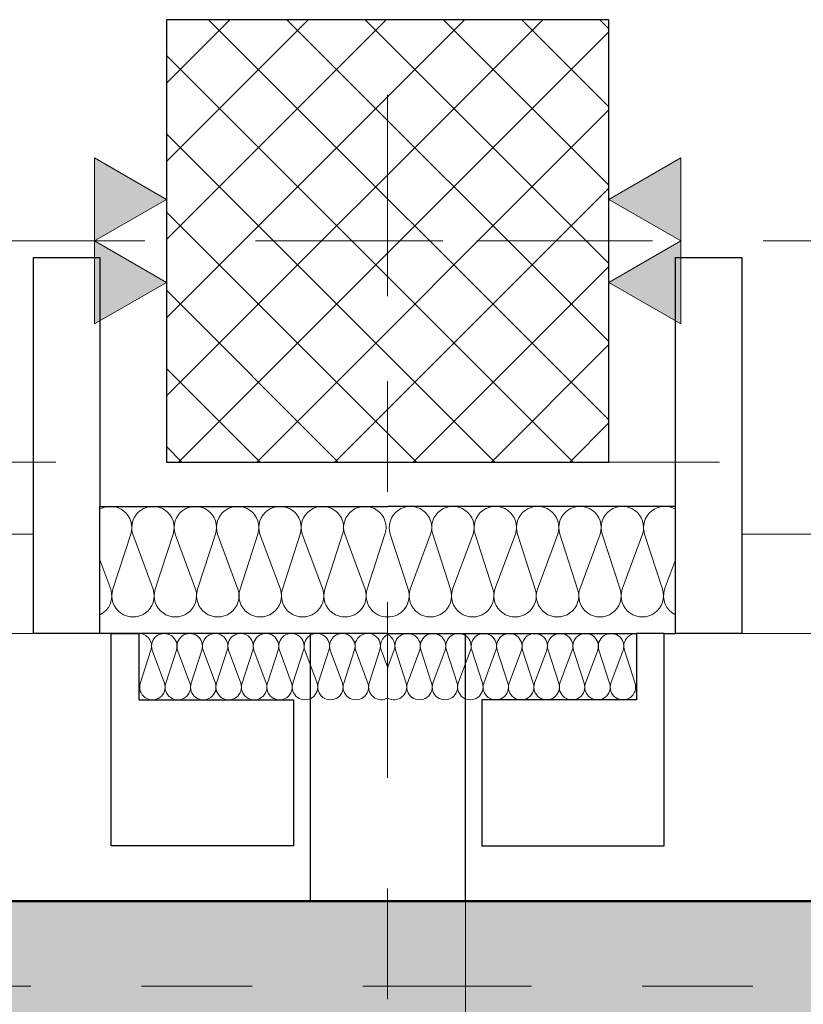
# Model space of a CAD drawing. Header units: metres. Extents: x -180 to 4, y -49 to 6.
# Tile 41 of 256: x -168.153 to -167.445, y -31.887 to -30.997. Entities that reach past the tile are written whole.
import ezdxf

# ---------------------------------------------------------------- set-up
doc = ezdxf.new("R2010")
doc.units = ezdxf.units.M
doc.header["$LTSCALE"] = 0.05
doc.header["$PDMODE"] = 1
doc.header["$PDSIZE"] = -2
for name, pattern in [('ISO-10 Strichpunktlinie', [4.699, 3.048, -0.762, 0.127, -0.762]), ('Linienart-1', [2.116328, 1.058164, -1.058164]), ('Linienart-20', [2.116531, 1.058062, -1.058469]), ('Linienart-34', [4.233, 2.116, -2.117]), ('Linienart-53', [5.291531, 3.175, -1.058062, 0.352704, -0.705764])]:
    doc.linetypes.add(name, pattern=pattern)
doc.layers.get('0').update_dxf_attribs({"lineweight": 25})
for name, color, linetype, lineweight, true_color in [('30 -33 Aussenwände- 3 Aussenstützen', 7, 'Continuous', 50, 0x0000dd), ('30 -33 Aussenwände- 7 Fassade_ Elemente', 7, 'Continuous', 9, 0x00aacc), ('30 -35 Decken- 1 Konstruktion-Träger- Stahlbeton', 7, 'Continuous', 13, 0x33aa00), ('70 -72 Beschriftung- 1 Beschriftung allgemein', 7, 'Continuous', 9, 0xff6633), ('70 -72 Beschriftung- 2 Beschriftung Bauteile', 7, 'Continuous', 9, 0x9999ff), ('70 -72 Beschriftung- 7 Detailverweise Linie', 7, 'Continuous', 9, 0x00dd00), ('70 -75 Raumstempel- 1 Raumstempel', 1, 'Continuous', 50, 0xff0000), ('70 -76 Bemaßung- 2 Allgemein', 7, 'Continuous', 5, 0x6666cc), ('CW-Unsichtbar', 7, 'Continuous', 9, 0x599559)]:
    doc.layers.add(name, color=color, linetype=linetype, lineweight=lineweight, true_color=true_color)
for name, color, linetype, lineweight in [('60- 61 allgemeine Ausstattung- 4 Terrassen', 7, 'Continuous', 9), ('70 -71 Achsen- 1 Gebäudeachsen', 7, 'Linienart-53', 18), ('Keine', 7, 'Continuous', 9)]:
    doc.layers.add(name, color=color, linetype=linetype, lineweight=lineweight)
doc.styles.add('Arial', font='arial.ttf')
doc.dimstyles.new('k+k_klein', dxfattribs={"dimtxt": 0.100689, "dimasz": 0.05302, "dimexe": 0.05, "dimexo": 0.15, "dimgap": 0.005, "dimtad": 1, "dimdec": 3, "dimtxsty": 'Arial', "dimblk": 'VW_SLASH-2', "dimblk1": 'VW_SLASH-2', "dimblk2": 'VW_SLASH-2', "dimcen": 0, "dimdle": 0.025, "dimadec": 3, "dimazin": 0, "dimtfac": 0.75, "dimtdec": 3, "dimtix": 1, "dimtmove": 0, "dimatfit": 0, "dimldrblk": 'VW_FILLEDARROW', "dimfxl": 0.1, "dimfxlon": 1, "dimfrac": 2, "dimtolj": 1, "dimarcsym": 0})

# ---------------------------------------------------------------- blocks, each defined once
blk = doc.blocks.new('Gruppe-994')
at = {"color": 255}
blk.add_wipeout([(-1.1, 0.045), (-1.02, 0.045), (-1.02, -0.045), (-1.1, -0.045)], dxfattribs=at).dxf.layer = '30 -33 Aussenwände- 7 Fassade_ Elemente'
at = {"layer": '30 -33 Aussenwände- 7 Fassade_ Elemente', "flags": 128}
blk.add_lwpolyline([(-1.1, 0.045), (-1.02, 0.045), (-1.02, -0.045), (-1.1, -0.045)], close=True, dxfattribs=at)
blk = doc.blocks.new('Gruppe-995')
at = {"layer": '30 -33 Aussenwände- 7 Fassade_ Elemente', "color": 7, "transparency": 33554687}
blk.add_blockref('Gruppe-994', (0, 0), dxfattribs=at)
blk = doc.blocks.new('Gruppe-996')
at = {"layer": '30 -33 Aussenwände- 7 Fassade_ Elemente', "linetype": 'Linienart-1'}
blk.add_line((-1.1, -0.05), (1.1, -0.05), dxfattribs=at)
blk = doc.blocks.new('Gruppe-997')
at = {"layer": '30 -33 Aussenwände- 7 Fassade_ Elemente', "linetype": 'Linienart-1'}
blk.add_line((-1.1, 0.05), (1.1, 0.05), dxfattribs=at)
blk = doc.blocks.new('Gruppe-1000')
at = {"layer": '30 -33 Aussenwände- 7 Fassade_ Elemente', "color": 7, "transparency": 33554687}
for name in ['Gruppe-997', 'Gruppe-995', 'Gruppe-996']:
    blk.add_blockref(name, (0, 0), dxfattribs=at)
blk = doc.blocks.new('Tür (2D)-1')
at = {"layer": 'CW-Unsichtbar', "linetype": 'Continuous', "lineweight": 5, "transparency": 33554687}
blk.add_point((-1.1, 0), dxfattribs=at)
at = {"layer": '30 -33 Aussenwände- 7 Fassade_ Elemente', "color": 0, "flags": 1}
for tag in ['instanceID', 'IFC_UUID']:
    blk.add_attdef(tag, (-167.46433, -31.55704), '', height=0.00018, dxfattribs=at)
at = {"layer": '30 -33 Aussenwände- 7 Fassade_ Elemente', "color": 7, "transparency": 33554687}
blk.add_blockref('Gruppe-1000', (0, 0), dxfattribs=at)
blk = doc.blocks.new('Gruppe-1039')
at = {"color": 255, "lineweight": 18}
blk.add_wipeout([(-167.476, -31.46204), (-165.25267, -31.46204), (-165.25267, -31.55204), (-167.476, -31.55204)], dxfattribs=at).dxf.layer = '30 -33 Aussenwände- 7 Fassade_ Elemente'
at = {"layer": '30 -33 Aussenwände- 7 Fassade_ Elemente', "lineweight": 18, "flags": 128}
blk.add_lwpolyline([(-167.476, -31.46204), (-165.25267, -31.46204), (-165.25267, -31.55204), (-167.476, -31.55204)], close=True, dxfattribs=at)
at = {"color": 255, "lineweight": 18}
blk.add_wipeout([(-167.501, -31.46204), (-167.411, -31.46204), (-167.411, -31.55204), (-167.501, -31.55204)], dxfattribs=at).dxf.layer = '30 -33 Aussenwände- 7 Fassade_ Elemente'
at = {"layer": '30 -33 Aussenwände- 7 Fassade_ Elemente', "lineweight": 18, "flags": 128}
blk.add_lwpolyline([(-167.501, -31.46204), (-167.411, -31.46204), (-167.411, -31.55204), (-167.501, -31.55204)], close=True, dxfattribs=at)
blk = doc.blocks.new('Gruppe-1041')
at = {"layer": '30 -33 Aussenwände- 7 Fassade_ Elemente', "lineweight": 9, "transparency": 33554687, "flags": 128}
for points in [[(0.07161, -3.99989, 0.324435), (0.08443, -3.99572, 0.324435), (0.08444, -3.98223, 0.324435), (0.07163, -3.97804), (0.04162, -3.98766, -0.324488), (0.02881, -3.98346, -0.324488), (0.02882, -3.96998, -0.324488), (0.04164, -3.9658), (0.07163, -3.97691, 0.324435), (0.08445, -3.97273, 0.324435), (0.08446, -3.95925, 0.324435), (0.07165, -3.95506), (0.04164, -3.96467, -0.324488), (0.02883, -3.96048, -0.324488), (0.02884, -3.94699, -0.324488), (0.04166, -3.94282), (0.07165, -3.95393, 0.324435), (0.08447, -3.94975, 0.324435), (0.08448, -3.93627, 0.324435), (0.07167, -3.93207), (0.04166, -3.94169, -0.688254), (0.02823, -3.92496)], [(0.08554, -3.92501, -0.374705), (0.07167, -3.93095), (0.05557, -3.92498)], [(0.07151, -4.13778, 1.372583), (0.07153, -4.11593), (0.04152, -4.12554, -1.372995), (0.04154, -4.10369), (0.07153, -4.1148, 1.372583), (0.07154, -4.09294), (0.04154, -4.10256, -1.372995), (0.04155, -4.08071), (0.07154, -4.09182, 1.372583), (0.07156, -4.06996), (0.04155, -4.07958, -1.372995), (0.04157, -4.05773), (0.07156, -4.06884, 1.372583), (0.07158, -4.04698), (0.04157, -4.0566, -1.372995), (0.04159, -4.03474), (0.07158, -4.04586, 1.372583), (0.0716, -4.024), (0.04159, -4.03362, -1.372995), (0.04161, -4.01176), (0.0716, -4.02287, 1.372583), (0.07161, -4.00102), (0.04161, -4.01064, -1.372995), (0.04162, -3.98878), (0.07161, -3.99989, 1.372583), (0.07163, -3.97804), (0.04162, -3.98766, -1.372995), (0.04164, -3.9658), (0.07163, -3.97691, 1.372583), (0.07165, -3.95506), (0.04164, -3.96467, -1.372995), (0.04166, -3.94282)], [(0.0865, -4.15001, 0.513088), (0.07151, -4.13891), (0.0415, -4.14853, -1.372995), (0.04152, -4.12667), (0.07151, -4.13778, 1.372583), (0.07153, -4.11593), (0.04152, -4.12554, -1.372995), (0.04154, -4.10369), (0.07153, -4.1148, 1.372583), (0.07154, -4.09294)]]:
    blk.add_lwpolyline(points, format="xyb", dxfattribs=at)
blk = doc.blocks.new('Gruppe-1042')
at = {"layer": '30 -33 Aussenwände- 7 Fassade_ Elemente', "transparency": 33554687}
blk.add_blockref('Gruppe-1041', (0, 0), dxfattribs=at)
blk = doc.blocks.new('Dämmung-66')
at = {"layer": '30 -33 Aussenwände- 7 Fassade_ Elemente', "color": 7, "transparency": 33554687}
blk.add_blockref('Gruppe-1042', (0, 0), dxfattribs=at)
at = {"layer": '30 -33 Aussenwände- 7 Fassade_ Elemente', "color": 0, "flags": 1}
for tag in ['prm0_value', 'prm1_value', 'prm2_value', 'prm3_value', 'prm4_value', 'prm5_value', 'prm6_value', 'instanceID', 'prm0_name', 'prm0_type', 'prm2_name', 'prm2_type', 'prm3_name', 'prm3_type', 'prm6_name', 'prm6_type', 'prm1_name', 'prm1_type', 'prm4_name', 'prm4_type', 'prm5_name', 'prm5_type', 'IFC_UUID']:
    blk.add_attdef(tag, (-167.82104, -31.62549), '', height=0.00018, dxfattribs=at)
blk = doc.blocks.new('Gruppe-1044')
at = {"layer": '30 -33 Aussenwände- 7 Fassade_ Elemente', "lineweight": 9, "transparency": 33554687, "flags": 128}
for points in [[(0.1015, -4.01474, 0.324435), (0.12286, -4.00776, 0.324435), (0.12286, -3.98529, 0.324435), (0.1015, -3.97831), (0.0515, -3.99438, -0.324488), (0.03014, -3.9874, -0.324488), (0.03014, -3.96493, -0.324488), (0.0515, -3.95795), (0.1015, -3.97643, 0.324435), (0.12286, -3.96945, 0.324435), (0.12286, -3.94699, 0.324435), (0.1015, -3.94001), (0.0515, -3.95608, -0.324488), (0.03014, -3.9491, -0.324488), (0.03014, -3.92663, -0.324488), (0.0515, -3.91965), (0.1015, -3.93813, 0.324435), (0.12286, -3.93115, 0.324435), (0.12286, -3.90868, 0.324435), (0.1015, -3.9017), (0.0515, -3.91777, -0.686211), (0.02905, -3.89)], [(0.12456, -3.89, -0.373185), (0.1015, -3.89983), (0.07491, -3.89)], [(0.1015, -4.12964, 1.372583), (0.1015, -4.09322), (0.0515, -4.10929, -1.372995), (0.0515, -4.07286), (0.1015, -4.09134, 1.372583), (0.1015, -4.05491), (0.0515, -4.07098, -1.372995), (0.0515, -4.03456), (0.1015, -4.05304, 1.372583), (0.1015, -4.01661), (0.0515, -4.03268, -1.372995), (0.0515, -3.99625), (0.1015, -4.01474, 1.372583), (0.1015, -3.97831), (0.0515, -3.99438, -1.372995), (0.0515, -3.95795), (0.1015, -3.97643, 1.372583), (0.1015, -3.94001), (0.0515, -3.95608, -1.372995), (0.0515, -3.91965)], [(0.1265, -4.15, 0.513088), (0.1015, -4.13152), (0.0515, -4.14759, -1.372995), (0.0515, -4.11116), (0.1015, -4.12964, 1.372583), (0.1015, -4.09322), (0.0515, -4.10929, -1.372995), (0.0515, -4.07286), (0.1015, -4.09134, 1.372583), (0.1015, -4.05491)]]:
    blk.add_lwpolyline(points, format="xyb", dxfattribs=at)
blk = doc.blocks.new('Gruppe-1045')
at = {"layer": '30 -33 Aussenwände- 7 Fassade_ Elemente', "transparency": 33554687}
blk.add_blockref('Gruppe-1044', (0, 0), dxfattribs=at)
blk = doc.blocks.new('Dämmung-67')
at = {"layer": '30 -33 Aussenwände- 7 Fassade_ Elemente', "color": 7, "transparency": 33554687}
blk.add_blockref('Gruppe-1045', (0, 0), dxfattribs=at)
at = {"layer": '30 -33 Aussenwände- 7 Fassade_ Elemente', "color": 0, "flags": 1}
for tag in ['instanceID', 'prm0_value', 'prm1_value', 'prm2_value', 'prm3_value', 'prm4_value', 'prm5_value', 'prm6_value', 'IFC_UUID', 'prm0_name', 'prm0_type', 'prm1_name', 'prm1_type', 'prm2_name', 'prm2_type', 'prm3_name', 'prm3_type', 'prm4_name', 'prm4_type', 'prm5_name', 'prm5_type', 'prm6_name', 'prm6_type']:
    blk.add_attdef(tag, (-167.821, -31.54154), '', height=0.00018, dxfattribs=at)
blk = doc.blocks.new('Gruppe-1052')
at = {"layer": '30 -33 Aussenwände- 7 Fassade_ Elemente'}
blk.add_blockref('Tür (2D)-1', (-166.36433, -31.50704), dxfattribs=at)
at = {"color": 255}
blk.add_wipeout([(-167.821, -31.79404), (-160.221, -31.79404), (-160.221, -30.99704), (-167.821, -30.99704)], dxfattribs=at).dxf.layer = '30 -33 Aussenwände- 7 Fassade_ Elemente'
at = {"layer": '30 -33 Aussenwände- 7 Fassade_ Elemente'}
for p, q in [((-167.821, -31.24704), (-167.821, -31.14704)), ((-167.771, -31.19704), (-167.871, -31.19704))]:
    blk.add_line(p, q, dxfattribs=at)
at = {"layer": '30 -33 Aussenwände- 7 Fassade_ Elemente', "lineweight": 25}
blk.add_line((-167.751, -31.55204), (-167.751, -31.79404), dxfattribs=at)
at = {"layer": '30 -33 Aussenwände- 7 Fassade_ Elemente', "color": 7}
blk.add_blockref('Gruppe-1039', (0, 0), dxfattribs=at)
at = {"color": 255, "lineweight": 25}
blk.add_wipeout([(-167.561, -31.21204), (-167.501, -31.21204), (-167.501, -31.55204), (-167.561, -31.55204)], dxfattribs=at).dxf.layer = '30 -33 Aussenwände- 7 Fassade_ Elemente'
at = {"layer": '30 -33 Aussenwände- 7 Fassade_ Elemente', "lineweight": 25, "flags": 128}
blk.add_lwpolyline([(-167.561, -31.21204), (-167.501, -31.21204), (-167.501, -31.55204), (-167.561, -31.55204)], close=True, dxfattribs=at)
at = {"color": 255, "lineweight": 25}
blk.add_wipeout([(-167.821, -31.55204), (-167.561, -31.55204), (-167.561, -31.43703), (-167.821, -31.43703)], dxfattribs=at).dxf.layer = '30 -33 Aussenwände- 7 Fassade_ Elemente'
at = {"layer": '30 -33 Aussenwände- 7 Fassade_ Elemente', "lineweight": 25, "flags": 128}
blk.add_lwpolyline([(-167.821, -31.55204), (-167.561, -31.55204), (-167.561, -31.43703), (-167.821, -31.43703)], dxfattribs=at)
at = {"layer": '30 -33 Aussenwände- 7 Fassade_ Elemente', "rotation": 270}
blk.add_blockref('Dämmung-67', (-163.671, -31.41054), dxfattribs=at)
at = {"color": 255, "lineweight": 25}
blk.add_wipeout([(-167.596, -31.55204), (-167.596, -31.61204), (-167.736, -31.61204), (-167.736, -31.74404), (-167.571, -31.74404), (-167.571, -31.55204)], dxfattribs=at).dxf.layer = '30 -33 Aussenwände- 7 Fassade_ Elemente'
at = {"layer": '30 -33 Aussenwände- 7 Fassade_ Elemente', "lineweight": 25, "flags": 128}
blk.add_lwpolyline([(-167.596, -31.55204), (-167.596, -31.61204), (-167.736, -31.61204), (-167.736, -31.74404), (-167.571, -31.74404), (-167.571, -31.55204)], close=True, dxfattribs=at)
at = {"layer": '30 -33 Aussenwände- 7 Fassade_ Elemente', "rotation": 90}
blk.add_blockref('Dämmung-66', (-171.746, -31.63856), dxfattribs=at)
blk = doc.blocks.new('Gruppe-2316')
at = {"color": 255, "lineweight": 18}
blk.add_wipeout([(-168.231, -31.46204), (-168.141, -31.46204), (-168.141, -31.55204), (-168.231, -31.55204)], dxfattribs=at).dxf.layer = '30 -33 Aussenwände- 7 Fassade_ Elemente'
at = {"layer": '30 -33 Aussenwände- 7 Fassade_ Elemente', "lineweight": 18, "flags": 128}
blk.add_lwpolyline([(-168.231, -31.46204), (-168.141, -31.46204), (-168.141, -31.55204), (-168.231, -31.55204)], close=True, dxfattribs=at)
blk = doc.blocks.new('Gruppe-2318')
at = {"layer": '30 -33 Aussenwände- 7 Fassade_ Elemente', "lineweight": 9, "transparency": 33554687, "flags": 128}
for points in [[(0.07161, -3.99989, 0.324435), (0.08443, -3.99572, 0.324435), (0.08444, -3.98223, 0.324435), (0.07163, -3.97804), (0.04162, -3.98766, -0.324488), (0.02881, -3.98346, -0.324488), (0.02882, -3.96998, -0.324488), (0.04164, -3.9658), (0.07163, -3.97691, 0.324435), (0.08445, -3.97273, 0.324435), (0.08446, -3.95925, 0.324435), (0.07165, -3.95506), (0.04164, -3.96467, -0.324488), (0.02883, -3.96048, -0.324488), (0.02884, -3.94699, -0.324488), (0.04166, -3.94282), (0.07165, -3.95393, 0.324435), (0.08447, -3.94975, 0.324435), (0.08448, -3.93627, 0.324435), (0.07167, -3.93207), (0.04166, -3.94169, -0.688254), (0.02823, -3.92496)], [(0.08554, -3.92501, -0.374705), (0.07167, -3.93095), (0.05557, -3.92498)], [(0.07151, -4.13778, 1.372583), (0.07153, -4.11593), (0.04152, -4.12554, -1.372995), (0.04154, -4.10369), (0.07153, -4.1148, 1.372583), (0.07154, -4.09294), (0.04154, -4.10256, -1.372995), (0.04155, -4.08071), (0.07154, -4.09182, 1.372583), (0.07156, -4.06996), (0.04155, -4.07958, -1.372995), (0.04157, -4.05773), (0.07156, -4.06884, 1.372583), (0.07158, -4.04698), (0.04157, -4.0566, -1.372995), (0.04159, -4.03474), (0.07158, -4.04586, 1.372583), (0.0716, -4.024), (0.04159, -4.03362, -1.372995), (0.04161, -4.01176), (0.0716, -4.02287, 1.372583), (0.07161, -4.00102), (0.04161, -4.01064, -1.372995), (0.04162, -3.98878), (0.07161, -3.99989, 1.372583), (0.07163, -3.97804), (0.04162, -3.98766, -1.372995), (0.04164, -3.9658), (0.07163, -3.97691, 1.372583), (0.07165, -3.95506), (0.04164, -3.96467, -1.372995), (0.04166, -3.94282)], [(0.0865, -4.15001, 0.513088), (0.07151, -4.13891), (0.0415, -4.14853, -1.372995), (0.04152, -4.12667), (0.07151, -4.13778, 1.372583), (0.07153, -4.11593), (0.04152, -4.12554, -1.372995), (0.04154, -4.10369), (0.07153, -4.1148, 1.372583), (0.07154, -4.09294)]]:
    blk.add_lwpolyline(points, format="xyb", dxfattribs=at)
blk = doc.blocks.new('Gruppe-2319')
at = {"layer": '30 -33 Aussenwände- 7 Fassade_ Elemente', "transparency": 33554687}
blk.add_blockref('Gruppe-2318', (0, 0), dxfattribs=at)
blk = doc.blocks.new('Dämmung-162')
at = {"layer": '30 -33 Aussenwände- 7 Fassade_ Elemente', "color": 7, "transparency": 33554687}
blk.add_blockref('Gruppe-2319', (0, 0), dxfattribs=at)
at = {"layer": '30 -33 Aussenwände- 7 Fassade_ Elemente', "color": 0, "flags": 1}
for tag in ['prm0_value', 'prm1_value', 'prm2_value', 'prm3_value', 'prm4_value', 'prm5_value', 'prm6_value', 'instanceID', 'prm0_name', 'prm0_type', 'prm2_name', 'prm2_type', 'prm3_name', 'prm3_type', 'prm6_name', 'prm6_type', 'prm1_name', 'prm1_type', 'prm4_name', 'prm4_type', 'prm5_name', 'prm5_type', 'IFC_UUID']:
    blk.add_attdef(tag, (-168.04601, -31.62549), '', height=0.00018, dxfattribs=at)
blk = doc.blocks.new('Gruppe-2321')
at = {"layer": '30 -33 Aussenwände- 7 Fassade_ Elemente', "lineweight": 9, "transparency": 33554687, "flags": 128}
for points in [[(0.1015, -4.01474, 0.324435), (0.12286, -4.00776, 0.324435), (0.12286, -3.98529, 0.324435), (0.1015, -3.97831), (0.0515, -3.99438, -0.324488), (0.03014, -3.9874, -0.324488), (0.03014, -3.96493, -0.324488), (0.0515, -3.95795), (0.1015, -3.97643, 0.324435), (0.12286, -3.96945, 0.324435), (0.12286, -3.94699, 0.324435), (0.1015, -3.94001), (0.0515, -3.95608, -0.324488), (0.03014, -3.9491, -0.324488), (0.03014, -3.92663, -0.324488), (0.0515, -3.91965), (0.1015, -3.93813, 0.324435), (0.12286, -3.93115, 0.324435), (0.12286, -3.90868, 0.324435), (0.1015, -3.9017), (0.0515, -3.91777, -0.686211), (0.02905, -3.89)], [(0.12456, -3.89, -0.373185), (0.1015, -3.89983), (0.07491, -3.89)], [(0.1015, -4.12964, 1.372583), (0.1015, -4.09322), (0.0515, -4.10929, -1.372995), (0.0515, -4.07286), (0.1015, -4.09134, 1.372583), (0.1015, -4.05491), (0.0515, -4.07098, -1.372995), (0.0515, -4.03456), (0.1015, -4.05304, 1.372583), (0.1015, -4.01661), (0.0515, -4.03268, -1.372995), (0.0515, -3.99625), (0.1015, -4.01474, 1.372583), (0.1015, -3.97831), (0.0515, -3.99438, -1.372995), (0.0515, -3.95795), (0.1015, -3.97643, 1.372583), (0.1015, -3.94001), (0.0515, -3.95608, -1.372995), (0.0515, -3.91965)], [(0.1265, -4.15, 0.513088), (0.1015, -4.13152), (0.0515, -4.14759, -1.372995), (0.0515, -4.11116), (0.1015, -4.12964, 1.372583), (0.1015, -4.09322), (0.0515, -4.10929, -1.372995), (0.0515, -4.07286), (0.1015, -4.09134, 1.372583), (0.1015, -4.05491)]]:
    blk.add_lwpolyline(points, format="xyb", dxfattribs=at)
blk = doc.blocks.new('Gruppe-2322')
at = {"layer": '30 -33 Aussenwände- 7 Fassade_ Elemente', "transparency": 33554687}
blk.add_blockref('Gruppe-2321', (0, 0), dxfattribs=at)
blk = doc.blocks.new('Dämmung-163')
at = {"layer": '30 -33 Aussenwände- 7 Fassade_ Elemente', "color": 7, "transparency": 33554687}
blk.add_blockref('Gruppe-2322', (0, 0), dxfattribs=at)
at = {"layer": '30 -33 Aussenwände- 7 Fassade_ Elemente', "color": 0, "flags": 1}
for tag in ['instanceID', 'prm0_value', 'prm1_value', 'prm2_value', 'prm3_value', 'prm4_value', 'prm5_value', 'prm6_value', 'IFC_UUID', 'prm0_name', 'prm0_type', 'prm1_name', 'prm1_type', 'prm2_name', 'prm2_type', 'prm3_name', 'prm3_type', 'prm4_name', 'prm4_type', 'prm5_name', 'prm5_type', 'prm6_name', 'prm6_type']:
    blk.add_attdef(tag, (-168.081, -31.54154), '', height=0.00018, dxfattribs=at)
blk = doc.blocks.new('Gruppe-2329')
at = {"color": 255}
blk.add_wipeout([(-167.821, -31.79404), (-175.421, -31.79404), (-175.421, -30.99704), (-167.821, -30.99704)], dxfattribs=at).dxf.layer = '30 -33 Aussenwände- 7 Fassade_ Elemente'
at = {"layer": '30 -33 Aussenwände- 7 Fassade_ Elemente'}
for p, q in [((-167.821, -31.24704), (-167.821, -31.14704)), ((-167.871, -31.19704), (-167.771, -31.19704))]:
    blk.add_line(p, q, dxfattribs=at)
at = {"layer": '30 -33 Aussenwände- 7 Fassade_ Elemente', "lineweight": 25}
blk.add_line((-167.891, -31.55204), (-167.891, -31.79404), dxfattribs=at)
at = {"layer": '30 -33 Aussenwände- 7 Fassade_ Elemente', "color": 7}
blk.add_blockref('Gruppe-2316', (0, 0), dxfattribs=at)
at = {"color": 255, "lineweight": 25}
blk.add_wipeout([(-168.081, -31.55204), (-168.141, -31.55204), (-168.141, -31.21204), (-168.081, -31.21204)], dxfattribs=at).dxf.layer = '30 -33 Aussenwände- 7 Fassade_ Elemente'
at = {"layer": '30 -33 Aussenwände- 7 Fassade_ Elemente', "lineweight": 25, "flags": 128}
blk.add_lwpolyline([(-168.081, -31.55204), (-168.141, -31.55204), (-168.141, -31.21204), (-168.081, -31.21204)], close=True, dxfattribs=at)
at = {"color": 255, "lineweight": 25}
blk.add_wipeout([(-167.821, -31.55204), (-168.081, -31.55204), (-168.081, -31.43703), (-167.821, -31.43703)], dxfattribs=at).dxf.layer = '30 -33 Aussenwände- 7 Fassade_ Elemente'
at = {"layer": '30 -33 Aussenwände- 7 Fassade_ Elemente', "lineweight": 25, "flags": 128}
blk.add_lwpolyline([(-167.821, -31.55204), (-168.081, -31.55204), (-168.081, -31.43703), (-167.821, -31.43703)], dxfattribs=at)
at = {"layer": '30 -33 Aussenwände- 7 Fassade_ Elemente', "xscale": -1, "rotation": 90}
blk.add_blockref('Dämmung-163', (-171.971, -31.41054), dxfattribs=at)
at = {"color": 255, "lineweight": 25}
blk.add_wipeout([(-168.046, -31.55204), (-168.046, -31.61204), (-167.906, -31.61204), (-167.906, -31.74404), (-168.071, -31.74404), (-168.071, -31.55204)], dxfattribs=at).dxf.layer = '30 -33 Aussenwände- 7 Fassade_ Elemente'
at = {"layer": '30 -33 Aussenwände- 7 Fassade_ Elemente', "lineweight": 25, "flags": 128}
blk.add_lwpolyline([(-168.046, -31.55204), (-168.046, -31.61204), (-167.906, -31.61204), (-167.906, -31.74404), (-168.071, -31.74404), (-168.071, -31.55204)], close=True, dxfattribs=at)
at = {"layer": '30 -33 Aussenwände- 7 Fassade_ Elemente', "xscale": -1, "rotation": 270}
blk.add_blockref('Dämmung-162', (-163.896, -31.63856), dxfattribs=at)
blk = doc.blocks.new('Gruppe-9743')
at = {"layer": '30 -35 Decken- 1 Konstruktion-Träger- Stahlbeton', "color": 7, "linetype": 'Linienart-20', "lineweight": 13, "transparency": 33554687}
blk.add_line((-175.221, -31.39704), (-160.421, -31.39704), dxfattribs=at)
at = {"layer": '30 -35 Decken- 1 Konstruktion-Träger- Stahlbeton', "color": 0, "flags": 1}
for tag in ['instanceID', 'IFC_UUID']:
    blk.add_attdef(tag, (-175.221, -31.39704), '', height=0.00018, dxfattribs=at)
blk = doc.blocks.new('Gruppe-11252')
at = {"layer": '30 -33 Aussenwände- 3 Aussenstützen', "linetype": 'Continuous', "lineweight": 9, "transparency": 33554687}
for p, q in [((-167.821, -31.14704), (-167.821, -31.24704)), ((-167.871, -31.19704), (-167.771, -31.19704))]:
    blk.add_line(p, q, dxfattribs=at)
blk = doc.blocks.new('Gruppe-11253')
at = {"color": 255, "lineweight": 25, "transparency": 33554687}
blk.add_wipeout([(-167.621, -30.99704), (-168.021, -30.99704), (-168.021, -31.39704), (-167.621, -31.39704)], dxfattribs=at).dxf.layer = '30 -33 Aussenwände- 3 Aussenstützen'
at = {"layer": '30 -33 Aussenwände- 3 Aussenstützen', "linetype": 'Continuous', "lineweight": 9, "transparency": 33554687}
h = blk.add_hatch(dxfattribs=at)
h.set_pattern_fill('Beton 1mm SRF', style=0, pattern_type=2)
h.set_pattern_definition([(45, (0, 0), (0.03535534, -0.03535534), []), (-45, (0, 0), (0.03535534, 0.03535534), [])])
h.paths.add_polyline_path([(-167.621, -30.99704), (-168.021, -30.99704), (-168.021, -31.39704), (-167.621, -31.39704)])
at = {"layer": '30 -33 Aussenwände- 3 Aussenstützen', "lineweight": 25, "transparency": 33554687, "flags": 128}
blk.add_lwpolyline([(-167.621, -30.99704), (-168.021, -30.99704), (-168.021, -31.39704), (-167.621, -31.39704)], close=True, dxfattribs=at)
at = {"layer": '30 -33 Aussenwände- 3 Aussenstützen', "transparency": 33554687}
blk.add_blockref('Gruppe-11252', (0, 0), dxfattribs=at)
blk = doc.blocks.new('Gruppe-11254')
at = {"layer": '30 -33 Aussenwände- 3 Aussenstützen', "color": 7}
blk.add_blockref('Gruppe-11253', (0, 0), dxfattribs=at)
at = {"layer": '30 -33 Aussenwände- 3 Aussenstützen', "color": 0, "flags": 1}
for tag in ['instanceID', 'IFC_UUID']:
    blk.add_attdef(tag, (-168.021, -31.39704), '', height=0.00018, dxfattribs=at)
blk = doc.blocks.new('_01-OG1_Tragwerk (2D)')
at = {"layer": '30 -33 Aussenwände- 7 Fassade_ Elemente', "color": 7}
blk.add_blockref('Gruppe-1052', (0, 0), dxfattribs=at)
blk.add_blockref('Gruppe-2329', (0, 0), dxfattribs=at)
at = {"layer": '30 -35 Decken- 1 Konstruktion-Träger- Stahlbeton'}
blk.add_blockref('Gruppe-9743', (0, 0), dxfattribs=at)
at = {"layer": '30 -33 Aussenwände- 3 Aussenstützen'}
blk.add_blockref('Gruppe-11254', (0, 0), dxfattribs=at)
blk = doc.blocks.new('Gruppe-15083')
at = {"layer": '60- 61 allgemeine Ausstattung- 4 Terrassen', "linetype": 'Continuous', "lineweight": 9, "transparency": 33554534}
h = blk.add_hatch(dxfattribs=at)
h.set_pattern_fill('Platte 60_60 SRF-1', style=0, pattern_type=2)
h.set_pattern_definition([(90, (-171.951, -31.79404), (-0.6, 7e-17), []), (0, (-171.951, -31.79404), (0, 0.6), [])])
h.paths.add_polyline_path([(-163.67827, -31.79404), (-175.661, -31.79404), (-175.661, -39.71704), (-171.951, -39.71704), (-171.951, -33.59404), (-163.67827, -33.59404)])
blk = doc.blocks.new('_OG1_2D (2D)')
at = {"layer": '70 -75 Raumstempel- 1 Raumstempel', "linetype": 'Continuous', "lineweight": 0, "true_color": 0xff0000}
blk.add_hatch(color=1, dxfattribs=at).paths.add_polyline_path([(-175.81099996, -31.58704198), (-175.81099996, -42.95704198), (-172.81099996, -42.95704198), (-172.81099996, -40.13704198), (-173.31099996, -40.13704198), (-173.31099996, -39.83704198), (-160.61099996, -39.83704198), (-160.61099996, -39.40704198), (-160.81799996, -39.40704198), (-160.81799996, -31.79404198), (-175.38099996, -31.79404198), (-175.38099996, -31.58704198)])
at = {"layer": '30 -33 Aussenwände- 7 Fassade_ Elemente', "linetype": 'Linienart-34', "lineweight": 9}
for p, q in [((-175.37099996, -31.79404198), (-167.87099996, -31.79404198)), ((-167.77099996, -31.79404198), (-163.49099996, -31.79404698))]:
    blk.add_line(p, q, dxfattribs=at)
at = {"layer": '70 -72 Beschriftung- 7 Detailverweise Linie', "linetype": 'ISO-10 Strichpunktlinie', "flags": 128}
blk.add_lwpolyline([(-175.38099996, -30.85098063), (-160.2835553, -30.85098063), (-160.2835553, -31.87098063), (-175.38099996, -31.87098063)], close=True, dxfattribs=at)
at = {"layer": '70 -75 Raumstempel- 1 Raumstempel', "flags": 128}
blk.add_lwpolyline([(-175.81099996, -31.58704198), (-175.81099996, -42.95704198), (-172.81099996, -42.95704198), (-172.81099996, -40.13704198), (-173.31099996, -40.13704198), (-173.31099996, -39.83704198), (-160.61099996, -39.83704198), (-160.61099996, -39.40704198), (-160.81799996, -39.40704198), (-160.81799996, -31.79404198), (-175.38099996, -31.79404198), (-175.38099996, -31.58704198)], close=True, dxfattribs=at)
at = {"layer": 'Keine', "color": 7}
blk.add_blockref('Gruppe-15083', (0, 0), dxfattribs=at)
blk = doc.blocks.new('VW_SLASH-2')
at = {"color": 0, "linetype": 'ByBlock', "lineweight": -2, "transparency": 16777216}
blk.add_line((0.472, 0), (-1, 0), dxfattribs=at)
at = {"color": 0, "lineweight": 5, "transparency": 16777216, "flags": 128}
blk.add_lwpolyline([(0.5, 0.5), (-0.5, -0.5)], dxfattribs=at)
blk = doc.blocks.new('*D16734')
at = {"layer": '70 -76 Bemaßung- 2 Allgemein', "color": 0, "lineweight": -2}
for p, q in [((-170.44933, -44.17204), (-170.44933, -44.32204)), ((-168.106, -44.17204), (-168.106, -44.32204)), ((-168.15902, -44.27204), (-170.39631, -44.27204))]:
    blk.add_line(p, q, dxfattribs=at)
at = {"layer": 'Defpoints', "color": 0}
for p in [(-170.44933, -31.29704), (-168.106, -31.29704), (-170.44933, -44.27204)]:
    blk.add_point(p, dxfattribs=at)
at = {"layer": '70 -76 Bemaßung- 2 Allgemein', "color": 0, "lineweight": -2, "xscale": 0.05302001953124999, "yscale": 0.05302001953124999, "zscale": 0.05302001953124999, "rotation": 180}
blk.add_blockref('VW_SLASH-2', (-170.44933, -44.27204), dxfattribs=at)
at = {"layer": '70 -76 Bemaßung- 2 Allgemein', "color": 0, "lineweight": -2, "xscale": 0.05302001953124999, "yscale": 0.05302001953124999, "zscale": 0.05302001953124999}
blk.add_blockref('VW_SLASH-2', (-168.106, -44.27204), dxfattribs=at)
at = {"layer": '70 -76 Bemaßung- 2 Allgemein', "color": 0, "insert": (-169.27767, -44.18394), "char_height": 0.1006887, "attachment_point": 5, "style": 'Arial'}
blk.add_mtext('\\A1;2,34\\S3^ ;', dxfattribs=at)
blk = doc.blocks.new('VW_FILLEDARROW')
at = {"linetype": 'Continuous', "lineweight": 0, "transparency": 16777216}
blk.add_hatch(color=0, dxfattribs=at).paths.add_polyline_path([(-2.829, 0.758), (0, 0), (-2.829, -0.758)])
at = {"color": 0, "lineweight": 5, "transparency": 16777216, "flags": 128}
blk.add_lwpolyline([(-2.829, 0.758), (0, 0), (-2.829, -0.758)], close=True, dxfattribs=at)
blk = doc.blocks.new('*D16735')
at = {"layer": '70 -76 Bemaßung- 2 Allgemein', "color": 0, "lineweight": -2}
for p, q in [((-168.106, -44.17204), (-168.106, -44.32204)), ((-167.891, -44.17204), (-167.891, -44.32204)), ((-168.15902, -44.27204), (-168.21204, -44.27204)), ((-167.891, -44.27204), (-168.106, -44.27204)), ((-167.83798, -44.27204), (-167.78496, -44.27204))]:
    blk.add_line(p, q, dxfattribs=at)
at = {"layer": 'Defpoints', "color": 0}
for p in [(-168.106, -31.29704), (-167.891, -31.79404), (-168.106, -44.27204)]:
    blk.add_point(p, dxfattribs=at)
at = {"layer": '70 -76 Bemaßung- 2 Allgemein', "color": 0, "lineweight": -2, "xscale": 0.05302001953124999, "yscale": 0.05302001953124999, "zscale": 0.05302001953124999}
blk.add_blockref('VW_SLASH-2', (-168.106, -44.27204), dxfattribs=at)
at = {"layer": '70 -76 Bemaßung- 2 Allgemein', "color": 0, "lineweight": -2, "xscale": 0.05302001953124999, "yscale": 0.05302001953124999, "zscale": 0.05302001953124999, "rotation": 180}
blk.add_blockref('VW_SLASH-2', (-167.891, -44.27204), dxfattribs=at)
at = {"layer": '70 -76 Bemaßung- 2 Allgemein', "color": 0, "insert": (-168.225, -44.18108), "char_height": 0.1006887, "attachment_point": 5, "style": 'Arial'}
blk.add_mtext('\\A1;21\\S5^ ;', dxfattribs=at)
blk = doc.blocks.new('*D16736')
at = {"layer": '70 -76 Bemaßung- 2 Allgemein', "color": 0, "lineweight": -2}
for p, q in [((-167.891, -44.17204), (-167.891, -44.32204)), ((-167.821, -44.17204), (-167.821, -44.32204)), ((-167.94402, -44.27204), (-167.99704, -44.27204)), ((-167.821, -44.27204), (-167.891, -44.27204)), ((-167.76798, -44.27204), (-167.71496, -44.27204))]:
    blk.add_line(p, q, dxfattribs=at)
at = {"layer": 'Defpoints', "color": 0}
for p in [(-167.891, -31.79404), (-167.821, -41.29404), (-167.891, -44.27204)]:
    blk.add_point(p, dxfattribs=at)
at = {"layer": '70 -76 Bemaßung- 2 Allgemein', "color": 0, "lineweight": -2, "xscale": 0.05302001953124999, "yscale": 0.05302001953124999, "zscale": 0.05302001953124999}
blk.add_blockref('VW_SLASH-2', (-167.891, -44.27204), dxfattribs=at)
at = {"layer": '70 -76 Bemaßung- 2 Allgemein', "color": 0, "lineweight": -2, "xscale": 0.05302001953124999, "yscale": 0.05302001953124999, "zscale": 0.05302001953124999, "rotation": 180}
blk.add_blockref('VW_SLASH-2', (-167.821, -44.27204), dxfattribs=at)
at = {"layer": '70 -76 Bemaßung- 2 Allgemein', "color": 0, "insert": (-167.935, -44.18108), "char_height": 0.100689, "attachment_point": 5, "style": 'Arial'}
blk.add_mtext('\\A1;7', dxfattribs=at)
blk = doc.blocks.new('*D16737')
at = {"layer": '70 -76 Bemaßung- 2 Allgemein', "color": 0, "lineweight": -2}
for p, q in [((-167.821, -44.17204), (-167.821, -44.32204)), ((-167.751, -44.17204), (-167.751, -44.32204)), ((-167.87402, -44.27204), (-167.92704, -44.27204)), ((-167.751, -44.27204), (-167.821, -44.27204)), ((-167.69798, -44.27204), (-167.64496, -44.27204))]:
    blk.add_line(p, q, dxfattribs=at)
at = {"layer": 'Defpoints', "color": 0}
for p in [(-167.751, -31.79404), (-167.821, -41.29404), (-167.821, -44.27204)]:
    blk.add_point(p, dxfattribs=at)
at = {"layer": '70 -76 Bemaßung- 2 Allgemein', "color": 0, "lineweight": -2, "xscale": 0.05302001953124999, "yscale": 0.05302001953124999, "zscale": 0.05302001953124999}
blk.add_blockref('VW_SLASH-2', (-167.821, -44.27204), dxfattribs=at)
at = {"layer": '70 -76 Bemaßung- 2 Allgemein', "color": 0, "lineweight": -2, "xscale": 0.05302001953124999, "yscale": 0.05302001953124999, "zscale": 0.05302001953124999, "rotation": 180}
blk.add_blockref('VW_SLASH-2', (-167.751, -44.27204), dxfattribs=at)
at = {"layer": '70 -76 Bemaßung- 2 Allgemein', "color": 0, "insert": (-167.70033, -44.18108), "char_height": 0.100689, "attachment_point": 5, "style": 'Arial'}
blk.add_mtext('\\A1;7', dxfattribs=at)
blk = doc.blocks.new('*D16738')
at = {"layer": '70 -76 Bemaßung- 2 Allgemein', "color": 0, "lineweight": -2}
for p, q in [((-167.751, -44.17204), (-167.751, -44.32204)), ((-167.536, -44.17204), (-167.536, -44.32204)), ((-167.80402, -44.27204), (-167.85704, -44.27204)), ((-167.536, -44.27204), (-167.751, -44.27204)), ((-167.48298, -44.27204), (-167.42996, -44.27204))]:
    blk.add_line(p, q, dxfattribs=at)
at = {"layer": 'Defpoints', "color": 0}
for p in [(-167.536, -31.29704), (-167.751, -31.79404), (-167.751, -44.27204)]:
    blk.add_point(p, dxfattribs=at)
at = {"layer": '70 -76 Bemaßung- 2 Allgemein', "color": 0, "lineweight": -2, "xscale": 0.05302001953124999, "yscale": 0.05302001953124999, "zscale": 0.05302001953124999}
blk.add_blockref('VW_SLASH-2', (-167.751, -44.27204), dxfattribs=at)
at = {"layer": '70 -76 Bemaßung- 2 Allgemein', "color": 0, "lineweight": -2, "xscale": 0.05302001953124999, "yscale": 0.05302001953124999, "zscale": 0.05302001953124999, "rotation": 180}
blk.add_blockref('VW_SLASH-2', (-167.536, -44.27204), dxfattribs=at)
at = {"layer": '70 -76 Bemaßung- 2 Allgemein', "color": 0, "insert": (-167.42703, -44.18108), "char_height": 0.1006887, "attachment_point": 5, "style": 'Arial'}
blk.add_mtext('\\A1;21\\S5^ ;', dxfattribs=at)
blk = doc.blocks.new('*D16739')
at = {"layer": '70 -76 Bemaßung- 2 Allgemein', "color": 0, "lineweight": -2}
for p, q in [((-167.536, -44.17204), (-167.536, -44.32204)), ((-165.19267, -44.17204), (-165.19267, -44.32204)), ((-165.24569, -44.27204), (-167.48298, -44.27204))]:
    blk.add_line(p, q, dxfattribs=at)
at = {"layer": 'Defpoints', "color": 0}
for p in [(-167.536, -31.29704), (-165.19267, -31.29704), (-167.536, -44.27204)]:
    blk.add_point(p, dxfattribs=at)
at = {"layer": '70 -76 Bemaßung- 2 Allgemein', "color": 0, "lineweight": -2, "xscale": 0.05302001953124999, "yscale": 0.05302001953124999, "zscale": 0.05302001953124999, "rotation": 180}
blk.add_blockref('VW_SLASH-2', (-167.536, -44.27204), dxfattribs=at)
at = {"layer": '70 -76 Bemaßung- 2 Allgemein', "color": 0, "lineweight": -2, "xscale": 0.05302001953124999, "yscale": 0.05302001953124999, "zscale": 0.05302001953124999}
blk.add_blockref('VW_SLASH-2', (-165.19267, -44.27204), dxfattribs=at)
at = {"layer": '70 -76 Bemaßung- 2 Allgemein', "color": 0, "insert": (-166.36433, -44.18394), "char_height": 0.1006887, "attachment_point": 5, "style": 'Arial'}
blk.add_mtext('\\A1;2,34\\S3^ ;', dxfattribs=at)
blk = doc.blocks.new('Gruppe-16703')
at = {"layer": '70 -72 Beschriftung- 2 Beschriftung Bauteile', "linetype": 'Continuous', "lineweight": 0}
for points in [[(-167.55605, -31.19704), (-167.621, -31.15954), (-167.55605, -31.12204)], [(-167.55605, -31.27204), (-167.621, -31.23454), (-167.55605, -31.19704)]]:
    blk.add_hatch(color=254, dxfattribs=at).paths.add_polyline_path(points)
at = {"layer": '70 -72 Beschriftung- 2 Beschriftung Bauteile', "linetype": 'Continuous', "lineweight": 9, "flags": 128}
for points in [[(-167.55605, -31.19704), (-167.621, -31.15954), (-167.55605, -31.12204)], [(-167.55605, -31.27204), (-167.621, -31.23454), (-167.55605, -31.19704)]]:
    blk.add_lwpolyline(points, close=True, dxfattribs=at)
at = {"layer": '70 -72 Beschriftung- 2 Beschriftung Bauteile', "linetype": 'Continuous', "lineweight": 5}
blk.add_point((-167.621, -31.19704), dxfattribs=at)
blk = doc.blocks.new('Gruppe-16704')
at = {"layer": '70 -72 Beschriftung- 2 Beschriftung Bauteile', "linetype": 'Continuous', "lineweight": 0}
for points in [[(-168.08595, -31.12204), (-168.021, -31.15954), (-168.08595, -31.19704)], [(-168.08595, -31.19704), (-168.021, -31.23454), (-168.08595, -31.27204)]]:
    blk.add_hatch(color=254, dxfattribs=at).paths.add_polyline_path(points)
at = {"layer": '70 -72 Beschriftung- 2 Beschriftung Bauteile', "linetype": 'Continuous', "lineweight": 9, "flags": 128}
for points in [[(-168.08595, -31.12204), (-168.021, -31.15954), (-168.08595, -31.19704)], [(-168.08595, -31.19704), (-168.021, -31.23454), (-168.08595, -31.27204)]]:
    blk.add_lwpolyline(points, close=True, dxfattribs=at)
at = {"layer": '70 -72 Beschriftung- 2 Beschriftung Bauteile', "linetype": 'Continuous', "lineweight": 5}
blk.add_point((-168.021, -31.19704), dxfattribs=at)
blk = doc.blocks.new('_Achsen (3D)')
at = {"layer": '70 -71 Achsen- 1 Gebäudeachsen', "transparency": 33554687}
for p, q in [((-167.821, 3.79996), (-167.821, -46.17204)), ((-179.668, -31.19704), (3.826, -31.19704))]:
    blk.add_line(p, q, dxfattribs=at)
blk = doc.blocks.new('Gruppe-15268')
at = {"layer": '70 -76 Bemaßung- 2 Allgemein'}
for p1, p2, picture, middle in [((-168.106, -31.29704), (-170.44933, -31.29704), '*D16734', (-169.27767, -44.18394)), ((-165.19267, -31.29704), (-167.536, -31.29704), '*D16739', (-166.36433, -44.18394))]:
    dim = blk.add_aligned_dim(p1=p1, p2=p2, distance=12.975, text='2,34\\S3^ ;', dimstyle='k+k_klein', override={"dimtxt": 0.100689, "dimgap": 0.01, "dimpost": '<>', "dimtxsty": 'Arial', "dimtmove": 2}, dxfattribs=at)
    dim.commit()
    dim.dimension.update_dxf_attribs({"geometry": picture, "text_midpoint": middle})
for base, p1, p2, text, picture, middle in [((-168.106, -44.27204), (-167.891, -31.79404), (-168.106, -31.29704), '21\\S5^ ;', '*D16735', (-168.225, -44.18108)), ((-167.751, -44.27204), (-167.536, -31.29704), (-167.751, -31.79404), '21\\S5^ ;', '*D16738', (-167.42703, -44.18108)), ((-167.891, -44.27204), (-167.821, -41.29404), (-167.891, -31.79404), '7', '*D16736', (-167.935, -44.18108)), ((-167.821, -44.27204), (-167.751, -31.79404), (-167.821, -41.29404), '7', '*D16737', (-167.70033, -44.18108))]:
    dim = blk.add_linear_dim(base=base, p1=p1, p2=p2, text=text, dimstyle='k+k_klein', override={"dimtxt": 0.100689, "dimgap": 0.01, "dimpost": '<>', "dimtxsty": 'Arial', "dimtix": 0, "dimtmove": 2}, dxfattribs=at)
    dim.commit()
    dim.dimension.update_dxf_attribs({"geometry": picture, "text_midpoint": middle, "dimtype": 160})
blk = doc.blocks.new('_OG1_2D Bemaßung_ Beschriftung (2D)')
at = {"layer": '70 -72 Beschriftung- 1 Beschriftung allgemein', "color": 7}
for name in ['Gruppe-16704', 'Gruppe-16703']:
    blk.add_blockref(name, (0, 0), dxfattribs=at)
at = {"layer": '70 -76 Bemaßung- 2 Allgemein'}
blk.add_blockref('Gruppe-15268', (0, 0), dxfattribs=at)

msp = doc.modelspace()

# ---------------------------------------------------------------- block references
at = {"layer": 'Keine', "color": 1}
msp.add_blockref('_01-OG1_Tragwerk (2D)', (0, 0), dxfattribs=at)

# ---------------------------------------------------------------- next in the draw order: block references
msp.add_blockref('_OG1_2D (2D)', (0, 0), dxfattribs=at)

# ---------------------------------------------------------------- next in the draw order: block references
msp.add_blockref('_OG1_2D Bemaßung_ Beschriftung (2D)', (0, 0), dxfattribs=at)

# ---------------------------------------------------------------- next in the draw order: block references
msp.add_blockref('_Achsen (3D)', (0, 0), dxfattribs=at)

doc.saveas('drawing.dxf')
